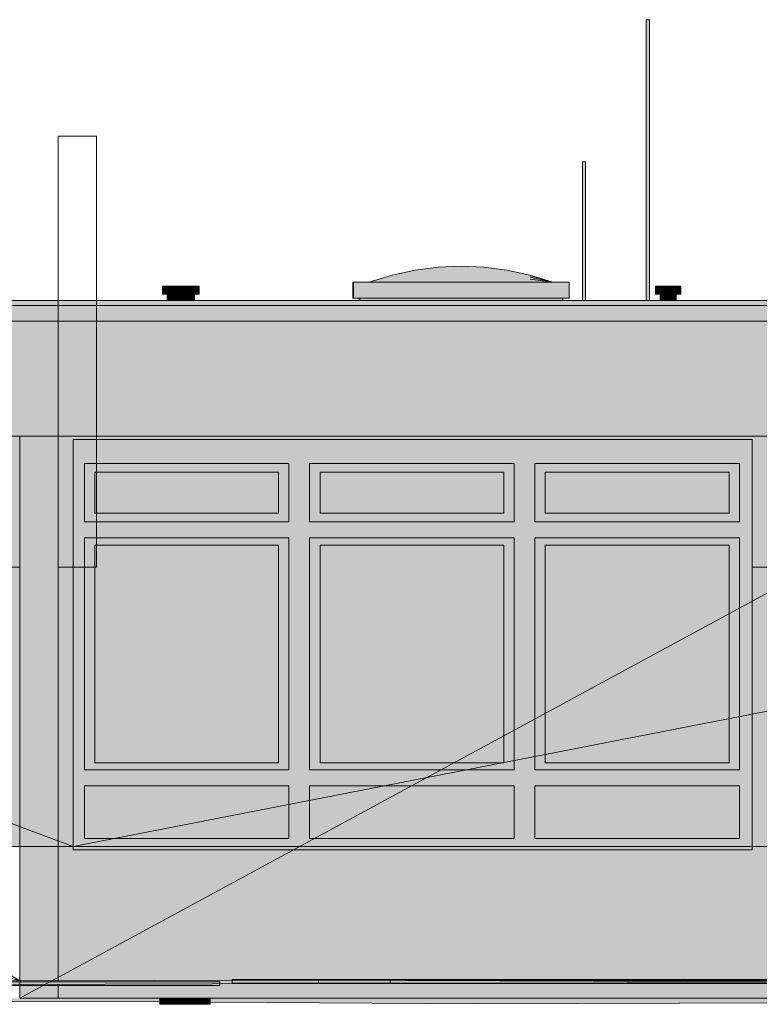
# Model space of a CAD drawing. Header units: metres. Extents: x 0 to 0.84, y 0 to 0.297.
# Tile 38 of 51: x 0.704 to 0.713, y 0.238 to 0.251. Entities that reach past the tile are written whole.
import ezdxf

# ---------------------------------------------------------------- set-up
doc = ezdxf.new("R2010")
doc.units = ezdxf.units.M
doc.header["$XCLIPFRAME"] = 2
doc.layers.add('Standard', color=7, linetype='Continuous', lineweight=25)
picture_1 = doc.add_image_def('image1.jpg', size_in_pixel=(1024, 1024))
picture_2 = doc.add_image_def('image3.jpg', size_in_pixel=(2048, 512))
picture_3 = doc.add_image_def('image5.jpg', size_in_pixel=(1024, 512))

msp = doc.modelspace()

# ---------------------------------------------------------------- hatches: boundary and pattern name
at = {"layer": 'Standard', "linetype": 'Continuous', "lineweight": 13, "true_color": 0xaaaaaa, "transparency": 33554687}
for points in [[(0.711431, 0.250633), (0.711428, 0.250633), (0.711428, 0.247115), (0.711431, 0.247115)], [(0.710632, 0.248853), (0.710629, 0.248853), (0.710629, 0.247115), (0.710632, 0.247115)], [(0.705372, 0.247295), (0.705372, 0.247195), (0.705394, 0.247195), (0.705394, 0.247295)], [(0.711542, 0.247295), (0.711542, 0.247195), (0.711564, 0.247195), (0.711564, 0.247295)], [(0.705445, 0.247195), (0.705432, 0.247195), (0.705432, 0.247115), (0.705445, 0.247115)], [(0.711616, 0.247195), (0.711602, 0.247195), (0.711602, 0.247115), (0.711616, 0.247115)], [(0.697372, 0.238582), (0.697344, 0.238532), (0.707334, 0.238561), (0.697778, 0.238583)], [(0.697778, 0.238583), (0.707334, 0.238561), (0.707238, 0.238601)], [(0.707238, 0.238601), (0.707334, 0.238561), (0.715335, 0.238576)], [(0.705339, 0.238375), (0.705339, 0.2383), (0.705361, 0.2383), (0.705361, 0.238375)], [(0.705361, 0.238375), (0.705361, 0.2383), (0.705412, 0.2383), (0.705412, 0.238375)], [(0.705412, 0.238375), (0.705412, 0.2383), (0.705487, 0.2383), (0.705487, 0.238375)], [(0.705487, 0.238375), (0.705487, 0.2383), (0.705578, 0.2383), (0.705578, 0.238375)], [(0.705578, 0.238375), (0.705578, 0.2383), (0.705676, 0.2383), (0.705676, 0.238375)], [(0.705676, 0.238375), (0.705676, 0.2383), (0.705772, 0.2383), (0.705772, 0.238375)], [(0.705772, 0.238375), (0.705772, 0.2383), (0.705856, 0.2383), (0.705856, 0.238375)], [(0.705856, 0.238375), (0.705856, 0.2383), (0.705921, 0.2383), (0.705921, 0.238375)], [(0.705921, 0.238375), (0.705921, 0.2383), (0.705959, 0.2383), (0.705959, 0.238375)], [(0.705959, 0.238375), (0.705959, 0.2383), (0.705967, 0.2383), (0.705967, 0.238375)], [(0.706699, 0.238334), (0.706686, 0.238324), (0.709302, 0.238308)], [(0.706699, 0.238334), (0.709302, 0.238308), (0.707564, 0.238375), (0.707366, 0.238375), (0.707362, 0.238375), (0.707342, 0.238375), (0.707322, 0.238375), (0.70732, 0.238375), (0.70732, 0.238375), (0.707315, 0.238375), (0.707314, 0.238375), (0.707302, 0.238375), (0.707301, 0.238375), (0.707297, 0.238375), (0.707294, 0.238375), (0.706787, 0.238375)], [(0.709302, 0.238308), (0.711985, 0.238375), (0.709927, 0.238375), (0.709909, 0.238375), (0.709907, 0.238375), (0.708587, 0.238375), (0.708559, 0.238375), (0.708126, 0.238375), (0.708119, 0.238375), (0.708087, 0.238375), (0.708082, 0.238375), (0.707766, 0.238375), (0.707746, 0.238375), (0.707564, 0.238375)], [(0.709302, 0.238308), (0.715513, 0.238375), (0.714574, 0.238375), (0.714564, 0.238375), (0.714332, 0.238375), (0.714324, 0.238375), (0.714322, 0.238375), (0.714163, 0.238375), (0.714143, 0.238375), (0.714142, 0.238375), (0.713073, 0.238375), (0.713072, 0.238375), (0.713068, 0.238375), (0.713062, 0.238375), (0.713053, 0.238375), (0.713042, 0.238375), (0.71303, 0.238375), (0.713016, 0.238375), (0.713, 0.238375), (0.712985, 0.238375), (0.712969, 0.238375), (0.712954, 0.238375), (0.712939, 0.238375), (0.712926, 0.238375), (0.712915, 0.238375), (0.712906, 0.238375), (0.712899, 0.238375), (0.712894, 0.238375), (0.712893, 0.238375), (0.712109, 0.238375), (0.712107, 0.238375), (0.712087, 0.238375), (0.711985, 0.238375)], [(0.709302, 0.238308), (0.71551, 0.238324), (0.716328, 0.238375), (0.715513, 0.238375)]]:
    msp.add_hatch(color=253, dxfattribs=at).paths.add_polyline_path(points)
at = {"layer": 'Standard', "linetype": 'Continuous', "lineweight": 13, "transparency": 33554687}
for color, points in [(253, [(0.711438, 0.250633), (0.711431, 0.250633), (0.711431, 0.247115), (0.711438, 0.247115)]), (253, [(0.710639, 0.248853), (0.710632, 0.248853), (0.710632, 0.247115), (0.710639, 0.247115)]), (253, [(0.705394, 0.247295), (0.705394, 0.247195), (0.705452, 0.247195), (0.705452, 0.247295)]), (253, [(0.711564, 0.247295), (0.711564, 0.247195), (0.711623, 0.247195), (0.711623, 0.247295)]), (253, [(0.705482, 0.247195), (0.705445, 0.247195), (0.705445, 0.247115), (0.705482, 0.247115)]), (7, [(0.705482, 0.247195), (0.705445, 0.247195), (0.705445, 0.24712), (0.705477, 0.24714), (0.705482, 0.247143)]), (7, [(0.705532, 0.247195), (0.705482, 0.247195), (0.705482, 0.247143), (0.705532, 0.247159)]), (7, [(0.705582, 0.247195), (0.705532, 0.247195), (0.705532, 0.247159), (0.705577, 0.247159), (0.705582, 0.247161)]), (7, [(0.705619, 0.247195), (0.705582, 0.247195), (0.705582, 0.247161), (0.705619, 0.247161)]), (7, [(0.705632, 0.247195), (0.705619, 0.247195), (0.705619, 0.247161), (0.705627, 0.247151), (0.705632, 0.247151)]), (7, [(0.705671, 0.247195), (0.705632, 0.247195), (0.705632, 0.247147), (0.705671, 0.247159)]), (7, [(0.705721, 0.247195), (0.705671, 0.247195), (0.705671, 0.247159), (0.705716, 0.247159), (0.705721, 0.247161)]), (7, [(0.705757, 0.247195), (0.705721, 0.247195), (0.705721, 0.247161), (0.705757, 0.247161)]), (7, [(0.705771, 0.247195), (0.705757, 0.247195), (0.705757, 0.247161), (0.705766, 0.247151), (0.705771, 0.247151)]), (253, [(0.711652, 0.247195), (0.711616, 0.247195), (0.711616, 0.247115), (0.711652, 0.247115)]), (7, [(0.711652, 0.247195), (0.711616, 0.247195), (0.711616, 0.24712), (0.711647, 0.24714), (0.711652, 0.247143)]), (7, [(0.711702, 0.247195), (0.711652, 0.247195), (0.711652, 0.247143), (0.711702, 0.247159)]), (7, [(0.711752, 0.247195), (0.711702, 0.247195), (0.711702, 0.247159), (0.711747, 0.247159), (0.711752, 0.247161)]), (7, [(0.711789, 0.247195), (0.711752, 0.247195), (0.711752, 0.247161), (0.711789, 0.247161)]), (7, [(0.711802, 0.247195), (0.711789, 0.247195), (0.711789, 0.247161), (0.711797, 0.247151), (0.711802, 0.247151)]), (7, [(0.704064, 0.245415), (0.703584, 0.245415), (0.703584, 0.243775), (0.704064, 0.243775)]), (7, [(0.704064, 0.245415), (0.703584, 0.245415), (0.703584, 0.245348), (0.704064, 0.24535)]), (7, [(0.704394, 0.245375), (0.704254, 0.245375), (0.704254, 0.243946), (0.704394, 0.243946)]), (7, [(0.707214, 0.245075), (0.706954, 0.245075), (0.706954, 0.24395), (0.707214, 0.243951)]), (7, [(0.710034, 0.245075), (0.709774, 0.245075), (0.709774, 0.243955), (0.710034, 0.243955)]), (7, [(0.704524, 0.244142), (0.704394, 0.244142), (0.704394, 0.243932), (0.704524, 0.243933)]), (7, [(0.706954, 0.241236), (0.706954, 0.244142), (0.706824, 0.244142), (0.706824, 0.243936), (0.70694, 0.243936), (0.70694, 0.241236)]), (7, [(0.707344, 0.244142), (0.707214, 0.244142), (0.707214, 0.243937), (0.707344, 0.243937)]), (7, [(0.709774, 0.241236), (0.709774, 0.244142), (0.709644, 0.244142), (0.709644, 0.24394), (0.70976, 0.243941), (0.70976, 0.241236)]), (7, [(0.710164, 0.244142), (0.710034, 0.244142), (0.710034, 0.243941), (0.710164, 0.243941)]), (7, [(0.712464, 0.244142), (0.712464, 0.243945), (0.71258, 0.243945), (0.71258, 0.241236), (0.712594, 0.241236), (0.712594, 0.244142)]), (7, [(0.706823, 0.241326), (0.706823, 0.244052), (0.704524, 0.244052), (0.704524, 0.243897), (0.706788, 0.243901), (0.706788, 0.241326)]), (7, [(0.709644, 0.241326), (0.709644, 0.244052), (0.707344, 0.244052), (0.707344, 0.243902), (0.709608, 0.243905), (0.709608, 0.241326)]), (7, [(0.712464, 0.241326), (0.712464, 0.244052), (0.710164, 0.244052), (0.710164, 0.243906), (0.712428, 0.243909), (0.712428, 0.241326)]), (7, [(0.706953, 0.240375), (0.706953, 0.241036), (0.704394, 0.241036), (0.704394, 0.241), (0.706918, 0.241), (0.706918, 0.240375)]), (7, [(0.709774, 0.240375), (0.709774, 0.241036), (0.707214, 0.241036), (0.707214, 0.241), (0.709738, 0.241), (0.709738, 0.240375)]), (7, [(0.712594, 0.240375), (0.712594, 0.241036), (0.710034, 0.241036), (0.710034, 0.241), (0.712558, 0.241), (0.712558, 0.240375)]), (7, [(0.706245, 0.238563), (0.697778, 0.238583), (0.697372, 0.238582), (0.697347, 0.238537)]), (7, [(0.707323, 0.238565), (0.707238, 0.238601), (0.697778, 0.238583), (0.706245, 0.238563)]), (7, [(0.703584, 0.238375), (0.704064, 0.238375), (0.704064, 0.238551), (0.703584, 0.23855)]), (7, [(0.708221, 0.238562), (0.715335, 0.238576), (0.707238, 0.238601), (0.707323, 0.238565)])]:
    msp.add_hatch(color=color, dxfattribs=at).paths.add_polyline_path(points)
at = {"layer": 'Standard', "linetype": 'Continuous', "lineweight": 13, "true_color": 0xbababa, "transparency": 33554687}
for points in [[(0.711448, 0.250633), (0.711438, 0.250633), (0.711438, 0.247115), (0.711448, 0.247115)], [(0.710649, 0.248853), (0.710639, 0.248853), (0.710639, 0.247115), (0.710649, 0.247115)], [(0.705452, 0.247295), (0.705452, 0.247195), (0.705533, 0.247195), (0.705533, 0.247295)], [(0.711623, 0.247295), (0.711623, 0.247195), (0.711703, 0.247195), (0.711703, 0.247295)], [(0.705532, 0.247195), (0.705482, 0.247195), (0.705482, 0.247115), (0.705532, 0.247115)], [(0.705671, 0.247195), (0.705632, 0.247195), (0.705632, 0.247115), (0.705671, 0.247115)], [(0.711702, 0.247195), (0.711652, 0.247195), (0.711652, 0.247115), (0.711702, 0.247115)]]:
    msp.add_hatch(color=9, dxfattribs=at).paths.add_polyline_path(points)
at = {"layer": 'Standard', "linetype": 'Continuous', "lineweight": 13, "true_color": 0xc2c2c2, "transparency": 33554687}
for points in [[(0.711458, 0.250633), (0.711448, 0.250633), (0.711448, 0.247115), (0.711458, 0.247115)], [(0.710659, 0.248853), (0.710649, 0.248853), (0.710649, 0.247115), (0.710659, 0.247115)], [(0.705533, 0.247295), (0.705533, 0.247195), (0.705612, 0.247195), (0.705612, 0.247295)], [(0.705751, 0.247195), (0.705751, 0.247295), (0.705692, 0.247295), (0.705692, 0.247195)], [(0.711703, 0.247295), (0.711703, 0.247195), (0.711783, 0.247195), (0.711783, 0.247295)], [(0.705582, 0.247195), (0.705532, 0.247195), (0.705532, 0.247115), (0.705582, 0.247115)], [(0.705721, 0.247195), (0.705671, 0.247195), (0.705671, 0.247115), (0.705721, 0.247115)], [(0.711752, 0.247195), (0.711702, 0.247195), (0.711702, 0.247115), (0.711752, 0.247115)]]:
    msp.add_hatch(color=9, dxfattribs=at).paths.add_polyline_path(points)
at = {"layer": 'Standard', "linetype": 'Continuous', "lineweight": 13, "true_color": 0xc3c3c3, "transparency": 33554687}
for points in [[(0.711466, 0.250633), (0.711458, 0.250633), (0.711458, 0.247115), (0.711466, 0.247115)], [(0.710667, 0.248853), (0.710659, 0.248853), (0.710659, 0.247115), (0.710667, 0.247115)], [(0.705612, 0.247295), (0.705612, 0.247195), (0.705671, 0.247195), (0.705671, 0.247295)], [(0.705751, 0.247295), (0.705751, 0.247195), (0.70581, 0.247195), (0.70581, 0.247295)], [(0.711783, 0.247295), (0.711783, 0.247195), (0.711841, 0.247195), (0.711841, 0.247295)], [(0.705619, 0.247195), (0.705582, 0.247195), (0.705582, 0.247115), (0.705619, 0.247115)], [(0.705757, 0.247195), (0.705721, 0.247195), (0.705721, 0.247115), (0.705757, 0.247115)], [(0.711789, 0.247195), (0.711752, 0.247195), (0.711752, 0.247115), (0.711789, 0.247115)]]:
    msp.add_hatch(color=9, dxfattribs=at).paths.add_polyline_path(points)
at = {"layer": 'Standard', "linetype": 'Continuous', "lineweight": 13, "true_color": 0xbdbdbd, "transparency": 33554687}
for points in [[(0.711468, 0.250633), (0.711466, 0.250633), (0.711466, 0.247115), (0.711468, 0.247115)], [(0.710669, 0.248853), (0.710667, 0.248853), (0.710667, 0.247115), (0.710669, 0.247115)], [(0.705671, 0.247295), (0.705671, 0.247195), (0.705692, 0.247195), (0.705692, 0.247295)], [(0.70581, 0.247295), (0.70581, 0.247195), (0.705831, 0.247195), (0.705831, 0.247295)], [(0.711841, 0.247295), (0.711841, 0.247195), (0.711862, 0.247195), (0.711862, 0.247295)], [(0.705632, 0.247195), (0.705619, 0.247195), (0.705619, 0.247115), (0.705632, 0.247115)], [(0.705771, 0.247195), (0.705757, 0.247195), (0.705757, 0.247115), (0.705771, 0.247115)], [(0.711802, 0.247195), (0.711789, 0.247195), (0.711789, 0.247115), (0.711802, 0.247115)]]:
    msp.add_hatch(color=9, dxfattribs=at).paths.add_polyline_path(points)
at = {"layer": 'Standard', "linetype": 'Continuous', "lineweight": 13, "true_color": 0xcbe0e9, "transparency": 33554687}
for points in [[(0.708821, 0.247532), (0.708534, 0.247495), (0.708822, 0.247521)], [(0.708535, 0.247485), (0.708247, 0.247427), (0.708535, 0.247457)], [(0.708248, 0.24741), (0.708535, 0.247457), (0.708247, 0.247427)], [(0.708535, 0.247485), (0.708822, 0.247521), (0.708534, 0.247495)]]:
    msp.add_hatch(color=254, dxfattribs=at).paths.add_polyline_path(points)
at = {"layer": 'Standard', "linetype": 'Continuous', "lineweight": 13, "true_color": 0xcce1ea, "transparency": 33554687}
for points in [[(0.709109, 0.247545), (0.708821, 0.247532), (0.70911, 0.247532)], [(0.708822, 0.247521), (0.70911, 0.247532), (0.708821, 0.247532)]]:
    msp.add_hatch(color=254, dxfattribs=at).paths.add_polyline_path(points)
at = {"layer": 'Standard', "linetype": 'Continuous', "lineweight": 13, "true_color": 0xcee4ed, "transparency": 33554687}
for points in [[(0.70911, 0.247532), (0.708822, 0.247521), (0.70911, 0.247495)], [(0.709396, 0.247532), (0.709397, 0.247521), (0.709684, 0.247495)], [(0.708823, 0.247485), (0.708535, 0.247457), (0.708824, 0.247427)], [(0.708536, 0.24741), (0.708824, 0.247427), (0.708535, 0.247457)], [(0.708823, 0.247485), (0.70911, 0.247495), (0.708822, 0.247521)], [(0.709685, 0.247485), (0.709684, 0.247495), (0.709397, 0.247521)], [(0.70825, 0.247345), (0.708537, 0.247345), (0.708249, 0.247383)], [(0.709975, 0.247345), (0.709974, 0.247383), (0.709687, 0.247345)]]:
    msp.add_hatch(color=254, dxfattribs=at).paths.add_polyline_path(points)
at = {"layer": 'Standard', "linetype": 'Continuous', "lineweight": 13, "true_color": 0xcde3ec, "transparency": 33554687}
for points in [[(0.709109, 0.247545), (0.70911, 0.247532), (0.709396, 0.247532)], [(0.709397, 0.247521), (0.709396, 0.247532), (0.70911, 0.247532)]]:
    msp.add_hatch(color=254, dxfattribs=at).paths.add_polyline_path(points)
at = {"layer": 'Standard', "linetype": 'Continuous', "lineweight": 13, "true_color": 0xcfe5ee, "transparency": 33554687}
for points in [[(0.70911, 0.247532), (0.70911, 0.247495), (0.709397, 0.247521)], [(0.708536, 0.24741), (0.708249, 0.247383), (0.708537, 0.247345)], [(0.709398, 0.247485), (0.709397, 0.247521), (0.70911, 0.247495)], [(0.709972, 0.247427), (0.709971, 0.247432), (0.709685, 0.247485)], [(0.709974, 0.247383), (0.709973, 0.24741), (0.709686, 0.24741)]]:
    msp.add_hatch(color=254, dxfattribs=at).paths.add_polyline_path(points)
at = {"layer": 'Standard', "linetype": 'Continuous', "lineweight": 13, "true_color": 0xc6dbe4, "transparency": 33554687}
for points in [[(0.708246, 0.247432), (0.707959, 0.247345), (0.708247, 0.247427)], [(0.70796, 0.247345), (0.708247, 0.247427), (0.707959, 0.247345)], [(0.707958, 0.247345), (0.707959, 0.247345), (0.707971, 0.247348)]]:
    msp.add_hatch(color=254, dxfattribs=at).paths.add_polyline_path(points)
at = {"layer": 'Standard', "linetype": 'Continuous', "lineweight": 13, "true_color": 0xc8dde6, "transparency": 33554687}
msp.add_hatch(color=254, dxfattribs=at).paths.add_polyline_path([(0.708247, 0.247427), (0.70796, 0.247345), (0.708248, 0.24741)])
at = {"layer": 'Standard', "linetype": 'Continuous', "lineweight": 13, "true_color": 0xcadfe8, "transparency": 33554687}
msp.add_hatch(color=254, dxfattribs=at).paths.add_polyline_path([(0.708248, 0.24741), (0.70796, 0.247345), (0.708249, 0.247383)])
at = {"layer": 'Standard', "linetype": 'Continuous', "lineweight": 13, "true_color": 0xc7dce5, "transparency": 33554687}
for points in [[(0.70796, 0.247345), (0.708248, 0.24741), (0.70796, 0.247345)], [(0.707957, 0.247345), (0.707958, 0.247345), (0.707961, 0.247346)]]:
    msp.add_hatch(color=254, dxfattribs=at).paths.add_polyline_path(points)
at = {"layer": 'Standard', "linetype": 'Continuous', "lineweight": 13, "true_color": 0xc9dee7, "transparency": 33554687}
for points in [[(0.708534, 0.247495), (0.708246, 0.247432), (0.708535, 0.247485)], [(0.708247, 0.247427), (0.708535, 0.247485), (0.708246, 0.247432)], [(0.707956, 0.247345), (0.707957, 0.247345), (0.707959, 0.247345), (0.707959, 0.247345)], [(0.707961, 0.247345), (0.708249, 0.247383), (0.70796, 0.247345)]]:
    msp.add_hatch(color=254, dxfattribs=at).paths.add_polyline_path(points)
at = {"layer": 'Standard', "linetype": 'Continuous', "lineweight": 13, "true_color": 0xcde2eb, "transparency": 33554687}
for points in [[(0.708535, 0.247457), (0.708248, 0.24741), (0.708536, 0.24741)], [(0.708249, 0.247383), (0.708536, 0.24741), (0.708248, 0.24741)], [(0.708822, 0.247521), (0.708535, 0.247485), (0.708823, 0.247485)], [(0.708535, 0.247457), (0.708823, 0.247485), (0.708535, 0.247485)], [(0.708249, 0.247383), (0.707961, 0.247345), (0.70825, 0.247345)]]:
    msp.add_hatch(color=254, dxfattribs=at).paths.add_polyline_path(points)
at = {"layer": 'Standard', "linetype": 'Continuous', "lineweight": 13, "true_color": 0xd1e7f0, "transparency": 33554687}
for points in [[(0.708824, 0.247427), (0.708536, 0.24741), (0.708825, 0.247345)], [(0.708537, 0.247345), (0.708825, 0.247345), (0.708536, 0.24741)], [(0.70911, 0.247495), (0.709111, 0.247432), (0.709398, 0.247485)], [(0.709399, 0.247427), (0.709398, 0.247485), (0.709111, 0.247432)], [(0.709687, 0.247345), (0.709686, 0.24741), (0.7094, 0.247345)], [(0.709685, 0.247485), (0.709685, 0.247457), (0.709972, 0.247427)], [(0.709972, 0.247427), (0.709973, 0.24741), (0.710256, 0.247346)], [(0.709974, 0.247383), (0.709975, 0.247345), (0.710261, 0.247345)]]:
    msp.add_hatch(color=254, dxfattribs=at).paths.add_polyline_path(points)
at = {"layer": 'Standard', "linetype": 'Continuous', "lineweight": 13, "true_color": 0xd0e6ef, "transparency": 33554687}
for points in [[(0.70911, 0.247495), (0.708823, 0.247485), (0.709111, 0.247432)], [(0.708824, 0.247427), (0.709111, 0.247432), (0.708823, 0.247485)], [(0.709397, 0.247521), (0.709398, 0.247485), (0.709685, 0.247485)], [(0.709685, 0.247457), (0.709685, 0.247485), (0.709398, 0.247485)], [(0.709686, 0.24741), (0.709685, 0.247457), (0.709399, 0.247427)], [(0.709684, 0.247495), (0.709685, 0.247485), (0.709971, 0.247432)], [(0.709973, 0.24741), (0.709972, 0.247427), (0.709685, 0.247457)], [(0.709971, 0.247432), (0.709972, 0.247427), (0.710247, 0.247348)]]:
    msp.add_hatch(color=254, dxfattribs=at).paths.add_polyline_path(points)
at = {"layer": 'Standard', "linetype": 'Continuous', "lineweight": 13, "true_color": 0xd2e8f1, "transparency": 33554687}
for points in [[(0.709111, 0.247432), (0.708824, 0.247427), (0.709112, 0.247345)], [(0.708825, 0.247345), (0.709112, 0.247345), (0.708824, 0.247427)], [(0.7094, 0.247345), (0.709399, 0.247427), (0.709112, 0.247345)], [(0.709398, 0.247485), (0.709399, 0.247427), (0.709685, 0.247457)], [(0.709685, 0.247457), (0.709686, 0.24741), (0.709973, 0.24741)], [(0.709686, 0.24741), (0.709687, 0.247345), (0.709974, 0.247383)], [(0.709973, 0.24741), (0.709974, 0.247383), (0.710259, 0.247345)]]:
    msp.add_hatch(color=254, dxfattribs=at).paths.add_polyline_path(points)
at = {"layer": 'Standard', "linetype": 'Continuous', "lineweight": 13, "true_color": 0xd3e9f2, "transparency": 33554687}
for points in [[(0.709111, 0.247432), (0.709112, 0.247345), (0.709399, 0.247427)], [(0.709399, 0.247427), (0.7094, 0.247345), (0.709686, 0.24741)], [(0.706823, 0.241326), (0.706823, 0.244052), (0.704524, 0.244052), (0.704524, 0.241326)], [(0.709644, 0.241326), (0.709644, 0.244052), (0.707344, 0.244052), (0.707344, 0.241326)], [(0.712464, 0.241326), (0.712464, 0.244052), (0.710164, 0.244052), (0.710164, 0.241326)], [(0.706953, 0.240375), (0.706953, 0.241036), (0.704394, 0.241036), (0.704394, 0.240375)], [(0.709774, 0.240375), (0.709774, 0.241036), (0.707214, 0.241036), (0.707214, 0.240375)], [(0.712594, 0.240375), (0.712594, 0.241036), (0.710034, 0.241036), (0.710034, 0.240375)]]:
    msp.add_hatch(color=254, dxfattribs=at).paths.add_polyline_path(points)
at = {"layer": 'Standard', "linetype": 'Continuous', "lineweight": 13, "true_color": 0xd8d8d8, "transparency": 33554687}
for points in [[(0.707763, 0.247345), (0.707755, 0.247345), (0.707755, 0.247145), (0.707763, 0.247145)], [(0.707842, 0.247145), (0.707835, 0.247145), (0.707835, 0.247115), (0.707842, 0.247115)], [(0.710382, 0.247145), (0.707842, 0.247145), (0.707842, 0.247115), (0.710382, 0.247115)], [(0.712594, 0.245075), (0.712594, 0.245375), (0.704394, 0.245375), (0.704394, 0.245075)], [(0.704524, 0.245075), (0.704394, 0.245075), (0.704394, 0.244342), (0.704524, 0.244342)], [(0.706824, 0.244965), (0.706824, 0.245075), (0.704524, 0.245075), (0.704524, 0.244965)], [(0.706824, 0.245075), (0.706824, 0.244342), (0.706954, 0.244342), (0.706954, 0.245075)], [(0.707344, 0.245075), (0.707214, 0.245075), (0.707214, 0.244342), (0.707344, 0.244342)], [(0.709644, 0.244965), (0.709644, 0.245075), (0.707344, 0.245075), (0.707344, 0.244965)], [(0.709644, 0.245075), (0.709644, 0.244342), (0.709774, 0.244342), (0.709774, 0.245075)], [(0.710164, 0.245075), (0.710034, 0.245075), (0.710034, 0.244342), (0.710164, 0.244342)], [(0.712464, 0.244965), (0.712464, 0.245075), (0.710164, 0.245075), (0.710164, 0.244965)], [(0.712464, 0.245075), (0.712464, 0.244342), (0.712594, 0.244342), (0.712594, 0.245075)], [(0.712464, 0.244965), (0.712464, 0.244965), (0.712464, 0.244452), (0.712464, 0.244452)], [(0.706824, 0.244452), (0.704524, 0.244452), (0.704524, 0.244342), (0.706824, 0.244342)], [(0.709644, 0.244452), (0.707344, 0.244452), (0.707344, 0.244342), (0.709644, 0.244342)], [(0.712464, 0.244452), (0.710164, 0.244452), (0.710164, 0.244342), (0.712464, 0.244342)], [(0.706954, 0.244142), (0.706954, 0.244342), (0.704394, 0.244342), (0.704394, 0.244142)], [(0.709774, 0.244142), (0.709774, 0.244342), (0.707214, 0.244342), (0.707214, 0.244142)], [(0.712594, 0.244142), (0.712594, 0.244342), (0.710034, 0.244342), (0.710034, 0.244142)], [(0.706824, 0.244052), (0.706824, 0.244142), (0.704524, 0.244142), (0.704524, 0.244052)], [(0.709644, 0.244052), (0.709644, 0.244142), (0.707344, 0.244142), (0.707344, 0.244052)], [(0.712464, 0.244052), (0.712464, 0.244142), (0.710164, 0.244142), (0.710164, 0.244052)], [(0.712464, 0.241326), (0.712464, 0.244052), (0.712464, 0.244052), (0.712464, 0.241326)], [(0.706954, 0.240375), (0.706954, 0.241036), (0.706953, 0.241036), (0.706953, 0.240375)]]:
    msp.add_hatch(color=254, dxfattribs=at).paths.add_polyline_path(points)
at = {"layer": 'Standard', "linetype": 'Continuous', "lineweight": 13, "true_color": 0xf3f3f3, "transparency": 33554687}
for points in [[(0.710463, 0.247345), (0.707763, 0.247345), (0.707763, 0.247145), (0.710463, 0.247145)], [(0.723015, 0.246915), (0.722647, 0.246915), (0.722647, 0.246855), (0.684874, 0.246855), (0.684874, 0.246315), (0.723015, 0.246315)], [(0.723015, 0.246315), (0.684874, 0.246315), (0.684874, 0.245415), (0.723015, 0.245415)], [(0.704394, 0.240235), (0.704394, 0.245375), (0.704254, 0.245375), (0.704254, 0.240275), (0.704254, 0.240235)], [(0.712754, 0.240235), (0.712754, 0.245375), (0.712594, 0.245375), (0.712594, 0.240235)], [(0.707214, 0.240375), (0.707214, 0.245075), (0.706954, 0.245075), (0.706954, 0.240375)], [(0.710034, 0.240375), (0.710034, 0.245075), (0.709774, 0.245075), (0.709774, 0.240375)], [(0.704394, 0.241236), (0.704524, 0.241236), (0.704524, 0.244142), (0.704394, 0.244142)], [(0.706824, 0.241236), (0.706954, 0.241236), (0.706954, 0.244142), (0.706824, 0.244142)], [(0.707214, 0.241236), (0.707344, 0.241236), (0.707344, 0.244142), (0.707214, 0.244142)], [(0.709644, 0.241236), (0.709774, 0.241236), (0.709774, 0.244142), (0.709644, 0.244142)], [(0.710164, 0.244142), (0.710034, 0.244142), (0.710034, 0.241236), (0.710164, 0.241236)], [(0.712464, 0.244142), (0.712464, 0.241236), (0.712594, 0.241236), (0.712594, 0.244142)], [(0.706954, 0.241036), (0.706954, 0.241236), (0.704394, 0.241236), (0.704394, 0.241036)], [(0.706824, 0.241326), (0.704524, 0.241326), (0.704524, 0.241236), (0.706824, 0.241236)], [(0.709774, 0.241036), (0.709774, 0.241236), (0.707214, 0.241236), (0.707214, 0.241036)], [(0.709644, 0.241326), (0.707344, 0.241326), (0.707344, 0.241236), (0.709644, 0.241236)], [(0.712594, 0.241036), (0.712594, 0.241236), (0.710034, 0.241236), (0.710034, 0.241036)], [(0.712464, 0.241326), (0.710164, 0.241326), (0.710164, 0.241236), (0.712464, 0.241236)], [(0.712594, 0.240235), (0.712594, 0.240375), (0.704394, 0.240375), (0.704394, 0.240235)]]:
    msp.add_hatch(color=7, dxfattribs=at).paths.add_polyline_path(points)
at = {"layer": 'Standard', "linetype": 'Continuous', "lineweight": 13, "true_color": 0xd1d1d1, "transparency": 33554687}
msp.add_hatch(color=254, dxfattribs=at).paths.add_polyline_path([(0.684408, 0.247115), (0.684408, 0.246855), (0.722647, 0.246855), (0.722647, 0.247115)])
at = {"layer": 'Standard', "linetype": 'Continuous', "lineweight": 13, "transparency": 33554687}
h = msp.add_hatch(color=7, dxfattribs=at)
h.paths.add_polyline_path([(0.723015, 0.246915), (0.722647, 0.246915), (0.722647, 0.246887), (0.722987, 0.246887), (0.722987, 0.246827), (0.723015, 0.246827)])
h.paths.add_polyline_path([(0.722647, 0.246855), (0.684874, 0.246855), (0.684874, 0.246813), (0.722619, 0.246827)])
h = msp.add_hatch(color=7, dxfattribs=at)
h.paths.add_polyline_path([(0.694074, 0.245415), (0.694074, 0.243775), (0.694915, 0.243775), (0.694915, 0.245375), (0.703415, 0.245375), (0.703415, 0.243775), (0.703584, 0.243775), (0.703584, 0.245415)])
h.paths.add_polyline_path([(0.704254, 0.243775), (0.704254, 0.245375), (0.712754, 0.245375), (0.712754, 0.243775), (0.713536, 0.243775), (0.713536, 0.245375), (0.722074, 0.245375), (0.722074, 0.243775), (0.722184, 0.243775), (0.722184, 0.245415), (0.704064, 0.245415), (0.704064, 0.243775)])
h = msp.add_hatch(color=7, dxfattribs=at)
h.paths.add_polyline_path([(0.694074, 0.245415), (0.694074, 0.243931), (0.694915, 0.243932), (0.694915, 0.245375), (0.703415, 0.245375), (0.703415, 0.243775), (0.703584, 0.243775), (0.703584, 0.245415)])
h.paths.add_polyline_path([(0.704254, 0.245375), (0.712754, 0.245375), (0.712754, 0.243959), (0.713536, 0.243961), (0.713536, 0.245375), (0.722074, 0.245375), (0.722074, 0.243775), (0.722184, 0.243775), (0.722184, 0.245415), (0.704064, 0.245415), (0.704064, 0.243946), (0.704254, 0.243946)])
h = msp.add_hatch(color=7, dxfattribs=at)
h.paths.add_polyline_path([(0.712754, 0.240235), (0.712754, 0.240275), (0.71274, 0.240261), (0.71274, 0.240235)])
h.paths.add_polyline_path([(0.712754, 0.245375), (0.712594, 0.245375), (0.712594, 0.243959), (0.712754, 0.243959)])
at = {"layer": 'Standard', "linetype": 'Continuous', "lineweight": 13, "true_color": 0xd8d8d8, "transparency": 33554687}
h = msp.add_hatch(color=254, dxfattribs=at)
h.paths.add_polyline_path([(0.709774, 0.240375), (0.709774, 0.241036), (0.709774, 0.241036), (0.709774, 0.240375)])
h.paths.add_polyline_path([(0.709774, 0.245075), (0.709774, 0.245075), (0.709774, 0.244342), (0.709774, 0.244342)])
h.paths.add_polyline_path([(0.709774, 0.241236), (0.709774, 0.241236), (0.709774, 0.244142), (0.709774, 0.244142)])
at = {"layer": 'Standard', "linetype": 'Continuous', "lineweight": 13, "true_color": 0xbbcfd7, "transparency": 33554687}
for points in [[(0.706823, 0.244452), (0.706823, 0.244965), (0.704524, 0.244965), (0.704524, 0.244452)], [(0.709644, 0.244452), (0.709644, 0.244965), (0.707344, 0.244965), (0.707344, 0.244452)], [(0.712464, 0.244452), (0.712464, 0.244965), (0.710164, 0.244965), (0.710164, 0.244452)]]:
    msp.add_hatch(color=9, dxfattribs=at).paths.add_polyline_path(points)
at = {"layer": 'Standard', "linetype": 'Continuous', "lineweight": 13, "true_color": 0xd8d8d8, "transparency": 33554687}
msp.add_hatch(color=254, dxfattribs=at).paths.add_polyline_path([(0.712594, 0.240375), (0.712594, 0.241036), (0.712594, 0.240375), (0.712594, 0.244142)], flags=16)
at = {"layer": 'Standard', "linetype": 'Continuous', "lineweight": 13, "transparency": 33554687}
h = msp.add_hatch(color=7, dxfattribs=at)
h.paths.add_polyline_path([(0.685354, 0.243775), (0.685344, 0.243775), (0.685344, 0.240275), (0.685354, 0.240275)])
h.paths.add_polyline_path([(0.694915, 0.243775), (0.694074, 0.243775), (0.694074, 0.240275), (0.694915, 0.240275)])
h.paths.add_polyline_path([(0.704254, 0.240275), (0.704254, 0.243775), (0.704064, 0.243775), (0.704064, 0.240275)])
h.paths.add_polyline_path([(0.722184, 0.243775), (0.722074, 0.243775), (0.722074, 0.240275), (0.722184, 0.240275)])
h.paths.add_polyline_path([(0.713536, 0.243775), (0.712754, 0.243775), (0.712754, 0.240275), (0.713536, 0.240275)])
h.paths.add_polyline_path([(0.713536, 0.243775), (0.703584, 0.238375), (0.703584, 0.23855), (0.703584, 0.238375)], flags=16)
h.paths.add_polyline_path([(0.703584, 0.238594), (0.703584, 0.243775), (0.703415, 0.243775), (0.703415, 0.240275), (0.703584, 0.240275), (0.703584, 0.238594), (0.694915, 0.243775)])
h = msp.add_hatch(color=7, dxfattribs=at)
h.paths.add_polyline_path([(0.722184, 0.243775), (0.722074, 0.243775), (0.722074, 0.240275), (0.722184, 0.240275)])
h.paths.add_polyline_path([(0.722184, 0.243775), (0.703584, 0.238375), (0.703584, 0.23855), (0.703584, 0.238375)], flags=16)
h.paths.add_polyline_path([(0.703584, 0.238594), (0.703584, 0.243775), (0.703415, 0.243775), (0.703415, 0.240275), (0.703584, 0.240275), (0.703584, 0.238594), (0.722184, 0.243775)])
h = msp.add_hatch(color=7, dxfattribs=at)
h.paths.add_polyline_path([(0.704064, 0.243775), (0.703584, 0.243775), (0.703584, 0.238594), (0.704064, 0.238595)])
h.paths.add_polyline_path([(0.703584, 0.238375), (0.704064, 0.238375), (0.704064, 0.238551), (0.703584, 0.23855)])
h = msp.add_hatch(color=7, dxfattribs=at)
h.paths.add_polyline_path([(0.722184, 0.238375), (0.722184, 0.238578), (0.722184, 0.238571), (0.722146, 0.238571), (0.716204, 0.238579), (0.715335, 0.238576), (0.708221, 0.238562), (0.707334, 0.238561), (0.704064, 0.238551), (0.704064, 0.238375)])
h.paths.add_polyline_path([(0.722184, 0.23863), (0.722184, 0.240275), (0.722074, 0.240275), (0.722074, 0.240235), (0.713536, 0.240235), (0.713536, 0.240275), (0.712754, 0.240275), (0.712754, 0.240235), (0.704254, 0.240235), (0.704254, 0.240275), (0.704064, 0.240275), (0.704064, 0.238595), (0.707238, 0.238601), (0.7097, 0.238594), (0.717348, 0.238601), (0.719983, 0.238605)])
h = msp.add_hatch(color=7, dxfattribs=at)
h.paths.add_polyline_path([(0.722184, 0.238375), (0.722184, 0.238578), (0.722184, 0.238571), (0.722146, 0.238571), (0.716204, 0.238579), (0.715335, 0.238576), (0.708221, 0.238562), (0.707334, 0.238561), (0.704064, 0.238551), (0.704064, 0.238375)])
h.paths.add_polyline_path([(0.722184, 0.23863), (0.722184, 0.240275), (0.722074, 0.240275), (0.722074, 0.240235), (0.720814, 0.240235), (0.720814, 0.238614)])
at = {"layer": 'Standard', "linetype": 'Continuous', "lineweight": 13, "true_color": 0x474747, "transparency": 33554687}
for points in [[(0.697344, 0.238532), (0.707334, 0.238561), (0.706245, 0.238563), (0.697347, 0.238537)], [(0.707334, 0.238561), (0.707323, 0.238565), (0.706245, 0.238563)], [(0.707334, 0.238561), (0.708221, 0.238562), (0.707323, 0.238565)], [(0.706699, 0.238334), (0.706686, 0.238324), (0.709302, 0.238308)], [(0.706699, 0.238334), (0.709302, 0.238308), (0.707564, 0.238375), (0.706787, 0.238375)], [(0.709302, 0.238308), (0.711985, 0.238375), (0.707564, 0.238375)], [(0.709302, 0.238308), (0.715513, 0.238375), (0.711985, 0.238375)], [(0.709302, 0.238308), (0.71551, 0.238324), (0.716328, 0.238375), (0.715513, 0.238375)]]:
    msp.add_hatch(color=49, dxfattribs=at).paths.add_polyline_path(points)
at = {"layer": 'Standard', "linetype": 'Continuous', "lineweight": 13, "true_color": 0xb9b9b9, "transparency": 33554687}
msp.add_hatch(color=9, dxfattribs=at).paths.add_polyline_path([(0.717348, 0.238601), (0.7097, 0.238594), (0.712933, 0.238583)])
at = {"layer": 'Standard', "linetype": 'Continuous', "lineweight": 13, "true_color": 0x4d4d4d, "transparency": 33554687}
msp.add_hatch(color=251, dxfattribs=at).paths.add_polyline_path([(0.717348, 0.238601), (0.7097, 0.238594), (0.712933, 0.238583)])
at = {"layer": 'Standard', "linetype": 'Continuous', "lineweight": 13, "true_color": 0xaaaaaa, "transparency": 33554687}
h = msp.add_hatch(color=253, dxfattribs=at)
h.paths.add_polyline_path([(0.702346, 0.23837), (0.701237, 0.238366), (0.701237, 0.238344), (0.705339, 0.238329), (0.705339, 0.238338)])
h.paths.add_polyline_path([(0.706686, 0.238324), (0.705967, 0.238331), (0.705967, 0.238326)])
h.paths.add_polyline_path([(0.698252, 0.238355), (0.700293, 0.238347), (0.700293, 0.238363)])
at = {"layer": 'Standard', "linetype": 'Continuous', "lineweight": 13, "true_color": 0x474747, "transparency": 33554687}
h = msp.add_hatch(color=49, dxfattribs=at)
h.paths.add_polyline_path([(0.702346, 0.23837), (0.701237, 0.238366), (0.701237, 0.238344), (0.705339, 0.238329), (0.705339, 0.238338)])
h.paths.add_polyline_path([(0.706686, 0.238324), (0.705967, 0.238331), (0.705967, 0.238326)])
h.paths.add_polyline_path([(0.698252, 0.238355), (0.700293, 0.238347), (0.700293, 0.238363)])
at = {"layer": 'Standard', "linetype": 'Continuous', "lineweight": 13, "true_color": 0xaaaaaa, "transparency": 33554687}
h = msp.add_hatch(color=253, dxfattribs=at)
h.paths.add_polyline_path([(0.702346, 0.23837), (0.705339, 0.238345), (0.705339, 0.238375), (0.704196, 0.238375), (0.704186, 0.238375), (0.704182, 0.238375), (0.704162, 0.238375), (0.704161, 0.238375), (0.704161, 0.238375), (0.70416, 0.238375), (0.704129, 0.238375), (0.704122, 0.238375), (0.704109, 0.238375), (0.704108, 0.238375), (0.704102, 0.238375), (0.704102, 0.238375), (0.704094, 0.238375), (0.704085, 0.238375), (0.704065, 0.238375), (0.704064, 0.238375), (0.704064, 0.238375), (0.704058, 0.238375), (0.704038, 0.238375), (0.703771, 0.238375), (0.70377, 0.238375), (0.703766, 0.238375), (0.70376, 0.238375), (0.703751, 0.238375), (0.70374, 0.238375), (0.703727, 0.238375), (0.703713, 0.238375), (0.703698, 0.238375), (0.703682, 0.238375), (0.703677, 0.238375), (0.703667, 0.238375), (0.703658, 0.238375), (0.703651, 0.238375), (0.703637, 0.238375), (0.703624, 0.238375), (0.703613, 0.238375), (0.703603, 0.238375), (0.703596, 0.238375), (0.703592, 0.238375), (0.70359, 0.238375), (0.703584, 0.238375), (0.702989, 0.238375)])
h.paths.add_polyline_path([(0.706699, 0.238334), (0.706787, 0.238375), (0.705986, 0.238375), (0.705984, 0.238375), (0.705976, 0.238375), (0.705967, 0.238375), (0.705967, 0.23834)])
at = {"layer": 'Standard', "linetype": 'Continuous', "lineweight": 13, "true_color": 0x474747, "transparency": 33554687}
h = msp.add_hatch(color=49, dxfattribs=at)
h.paths.add_polyline_path([(0.702346, 0.23837), (0.705339, 0.238345), (0.705339, 0.238375), (0.704064, 0.238375), (0.704064, 0.238375), (0.703584, 0.238375), (0.702989, 0.238375)])
h.paths.add_polyline_path([(0.706699, 0.238334), (0.706787, 0.238375), (0.705967, 0.238375), (0.705967, 0.23834)])
at = {"layer": 'Standard', "linetype": 'Continuous', "lineweight": 13, "true_color": 0xaaaaaa, "transparency": 33554687}
h = msp.add_hatch(color=253, dxfattribs=at)
h.paths.add_polyline_path([(0.706699, 0.238334), (0.705967, 0.23834), (0.705967, 0.238331), (0.706686, 0.238324)])
h.paths.add_polyline_path([(0.702346, 0.23837), (0.705339, 0.238338), (0.705339, 0.238345)])
at = {"layer": 'Standard', "linetype": 'Continuous', "lineweight": 13, "true_color": 0x474747, "transparency": 33554687}
h = msp.add_hatch(color=49, dxfattribs=at)
h.paths.add_polyline_path([(0.706699, 0.238334), (0.705967, 0.23834), (0.705967, 0.238331), (0.706686, 0.238324)])
h.paths.add_polyline_path([(0.702346, 0.23837), (0.705339, 0.238338), (0.705339, 0.238345)])

# ---------------------------------------------------------------- linework, layer by layer
at = {"layer": 'Standard', "color": 7, "linetype": 'Continuous', "lineweight": 13, "transparency": 33554687}
for p, q in [((0.711428, 0.250633), (0.711428, 0.247115)), ((0.711428, 0.250633), (0.711431, 0.250633)), ((0.711431, 0.250633), (0.711438, 0.250633)), ((0.711438, 0.250633), (0.711448, 0.250633)), ((0.711448, 0.250633), (0.711458, 0.250633)), ((0.711458, 0.250633), (0.711466, 0.250633)), ((0.711466, 0.250633), (0.711468, 0.250633)), ((0.711468, 0.250633), (0.711468, 0.247115)), ((0.710629, 0.247115), (0.710629, 0.248853)), ((0.710632, 0.248853), (0.710629, 0.248853)), ((0.710639, 0.248853), (0.710632, 0.248853)), ((0.710649, 0.248853), (0.710639, 0.248853)), ((0.710659, 0.248853), (0.710649, 0.248853)), ((0.710667, 0.248853), (0.710659, 0.248853)), ((0.710669, 0.248853), (0.710667, 0.248853)), ((0.710669, 0.247115), (0.710669, 0.248853)), ((0.708534, 0.247495), (0.708821, 0.247532)), ((0.708821, 0.247532), (0.709109, 0.247545)), ((0.709109, 0.247545), (0.709396, 0.247532)), ((0.709396, 0.247532), (0.709684, 0.247495)), ((0.707959, 0.247345), (0.708246, 0.247432)), ((0.708246, 0.247432), (0.708534, 0.247495)), ((0.709684, 0.247495), (0.709971, 0.247432)), ((0.709971, 0.247432), (0.710247, 0.247348)), ((0.710256, 0.247346), (0.709972, 0.247427)), ((0.710259, 0.247345), (0.709973, 0.24741)), ((0.705372, 0.247295), (0.705372, 0.247195)), ((0.705394, 0.247295), (0.705372, 0.247295)), ((0.705452, 0.247295), (0.705394, 0.247295)), ((0.705533, 0.247295), (0.705452, 0.247295)), ((0.705612, 0.247295), (0.705533, 0.247295)), ((0.705671, 0.247295), (0.705612, 0.247295)), ((0.705692, 0.247295), (0.705671, 0.247295)), ((0.705751, 0.247295), (0.705692, 0.247295)), ((0.705692, 0.247295), (0.705692, 0.247195)), ((0.70581, 0.247295), (0.705751, 0.247295)), ((0.705831, 0.247295), (0.70581, 0.247295)), ((0.705831, 0.247295), (0.705831, 0.247195)), ((0.707755, 0.247145), (0.707755, 0.247345)), ((0.707763, 0.247345), (0.707755, 0.247345)), ((0.707763, 0.247345), (0.707763, 0.247145)), ((0.710463, 0.247345), (0.707763, 0.247345)), ((0.707956, 0.247345), (0.707958, 0.247345)), ((0.707957, 0.247345), (0.707961, 0.247346)), ((0.707958, 0.247345), (0.707971, 0.247348)), ((0.709974, 0.247383), (0.710261, 0.247345)), ((0.710463, 0.247345), (0.710463, 0.247145)), ((0.711542, 0.247295), (0.711542, 0.247195)), ((0.711564, 0.247295), (0.711542, 0.247295)), ((0.711623, 0.247295), (0.711564, 0.247295)), ((0.711703, 0.247295), (0.711623, 0.247295)), ((0.711783, 0.247295), (0.711703, 0.247295)), ((0.711841, 0.247295), (0.711783, 0.247295)), ((0.711862, 0.247295), (0.711841, 0.247295)), ((0.711862, 0.247295), (0.711862, 0.247195)), ((0.705394, 0.247195), (0.705372, 0.247195)), ((0.705452, 0.247195), (0.705394, 0.247195)), ((0.705432, 0.247115), (0.705432, 0.247195)), ((0.705533, 0.247195), (0.705452, 0.247195)), ((0.705612, 0.247195), (0.705533, 0.247195)), ((0.705671, 0.247195), (0.705612, 0.247195)), ((0.705632, 0.247115), (0.705632, 0.247195)), ((0.705692, 0.247195), (0.705671, 0.247195)), ((0.705751, 0.247195), (0.705692, 0.247195)), ((0.70581, 0.247195), (0.705751, 0.247195)), ((0.705771, 0.247115), (0.705771, 0.247195)), ((0.705831, 0.247195), (0.70581, 0.247195)), ((0.711564, 0.247195), (0.711542, 0.247195)), ((0.711623, 0.247195), (0.711564, 0.247195)), ((0.711602, 0.247115), (0.711602, 0.247195)), ((0.711703, 0.247195), (0.711623, 0.247195)), ((0.711783, 0.247195), (0.711703, 0.247195)), ((0.711841, 0.247195), (0.711783, 0.247195)), ((0.711802, 0.247115), (0.711802, 0.247195)), ((0.711862, 0.247195), (0.711841, 0.247195)), ((0.684408, 0.247115), (0.722647, 0.247115)), ((0.707755, 0.247145), (0.707763, 0.247145)), ((0.707763, 0.247145), (0.710463, 0.247145)), ((0.707835, 0.247145), (0.707835, 0.247115)), ((0.707842, 0.247145), (0.707842, 0.247115)), ((0.710382, 0.247145), (0.710382, 0.247115)), ((0.722647, 0.246855), (0.684408, 0.246855)), ((0.723015, 0.245415), (0.684874, 0.245415)), ((0.703584, 0.243775), (0.703584, 0.245415)), ((0.704064, 0.243775), (0.704064, 0.245415)), ((0.704254, 0.240275), (0.704254, 0.245375)), ((0.704254, 0.245375), (0.704394, 0.245375)), ((0.704254, 0.243775), (0.704254, 0.245375)), ((0.704254, 0.245375), (0.712754, 0.245375)), ((0.704394, 0.245375), (0.712594, 0.245375)), ((0.712594, 0.245375), (0.712754, 0.245375)), ((0.712754, 0.245375), (0.712754, 0.240275)), ((0.712754, 0.245375), (0.712754, 0.243775)), ((0.706954, 0.245075), (0.704394, 0.245075)), ((0.704394, 0.245075), (0.704394, 0.244342)), ((0.706954, 0.244342), (0.706954, 0.245075)), ((0.706954, 0.244342), (0.706954, 0.245075)), ((0.707214, 0.245075), (0.707214, 0.244342)), ((0.709774, 0.245075), (0.707214, 0.245075)), ((0.709774, 0.244342), (0.709774, 0.245075)), ((0.709774, 0.244342), (0.709774, 0.245075)), ((0.710034, 0.245075), (0.710034, 0.244342)), ((0.712594, 0.245075), (0.710034, 0.245075)), ((0.712594, 0.244342), (0.712594, 0.245075)), ((0.712594, 0.244342), (0.712594, 0.245075)), ((0.706824, 0.244965), (0.704524, 0.244965)), ((0.704524, 0.244965), (0.704524, 0.244452)), ((0.706823, 0.244452), (0.706823, 0.244965)), ((0.706824, 0.244452), (0.706824, 0.244965)), ((0.709644, 0.244965), (0.707344, 0.244965)), ((0.707344, 0.244965), (0.707344, 0.244452)), ((0.709644, 0.244452), (0.709644, 0.244965)), ((0.709644, 0.244452), (0.709644, 0.244965)), ((0.712464, 0.244965), (0.710164, 0.244965)), ((0.710164, 0.244965), (0.710164, 0.244452)), ((0.712464, 0.244452), (0.712464, 0.244965)), ((0.712464, 0.244452), (0.712464, 0.244965)), ((0.704524, 0.244452), (0.706824, 0.244452)), ((0.707344, 0.244452), (0.709644, 0.244452)), ((0.710164, 0.244452), (0.712464, 0.244452)), ((0.704394, 0.244342), (0.706954, 0.244342)), ((0.707214, 0.244342), (0.709774, 0.244342)), ((0.710034, 0.244342), (0.712594, 0.244342)), ((0.706954, 0.244142), (0.704394, 0.244142)), ((0.704394, 0.244142), (0.704394, 0.241236)), ((0.706954, 0.241236), (0.706954, 0.244142)), ((0.706954, 0.241236), (0.706954, 0.244142)), ((0.709774, 0.244142), (0.707214, 0.244142)), ((0.707214, 0.244142), (0.707214, 0.241236)), ((0.709774, 0.241236), (0.709774, 0.244142)), ((0.709774, 0.241236), (0.709774, 0.244142)), ((0.712594, 0.244142), (0.710034, 0.244142)), ((0.710034, 0.244142), (0.710034, 0.241236)), ((0.712594, 0.241236), (0.712594, 0.244142)), ((0.712594, 0.241236), (0.712594, 0.244142)), ((0.706824, 0.244052), (0.704524, 0.244052)), ((0.704524, 0.244052), (0.704524, 0.241326)), ((0.706823, 0.241326), (0.706823, 0.244052)), ((0.706824, 0.241326), (0.706824, 0.244052)), ((0.709644, 0.244052), (0.707344, 0.244052)), ((0.707344, 0.244052), (0.707344, 0.241326)), ((0.709644, 0.241326), (0.709644, 0.244052)), ((0.709644, 0.241326), (0.709644, 0.244052)), ((0.712464, 0.244052), (0.710164, 0.244052)), ((0.710164, 0.244052), (0.710164, 0.241326)), ((0.712464, 0.241326), (0.712464, 0.244052)), ((0.712464, 0.241326), (0.712464, 0.244052)), ((0.703584, 0.238594), (0.703584, 0.243775)), ((0.703584, 0.243775), (0.703584, 0.243775)), ((0.703584, 0.243775), (0.703584, 0.243775)), ((0.704064, 0.238595), (0.704064, 0.243775)), ((0.704254, 0.240275), (0.704254, 0.243775)), ((0.712754, 0.243775), (0.712754, 0.240275)), ((0.704394, 0.241236), (0.706954, 0.241236)), ((0.704524, 0.241326), (0.706824, 0.241326)), ((0.707214, 0.241236), (0.709774, 0.241236)), ((0.707344, 0.241326), (0.709644, 0.241326)), ((0.710034, 0.241236), (0.712594, 0.241236)), ((0.710164, 0.241326), (0.712464, 0.241326)), ((0.706954, 0.241036), (0.704394, 0.241036)), ((0.704394, 0.241036), (0.704394, 0.240375)), ((0.706953, 0.240375), (0.706953, 0.241036)), ((0.706954, 0.240375), (0.706954, 0.241036)), ((0.709774, 0.241036), (0.707214, 0.241036)), ((0.707214, 0.241036), (0.707214, 0.240375)), ((0.709774, 0.240375), (0.709774, 0.241036)), ((0.709774, 0.240375), (0.709774, 0.241036)), ((0.712594, 0.241036), (0.710034, 0.241036)), ((0.710034, 0.241036), (0.710034, 0.240375)), ((0.712594, 0.240375), (0.712594, 0.241036)), ((0.712594, 0.240375), (0.712594, 0.241036)), ((0.704394, 0.240375), (0.706954, 0.240375)), ((0.707214, 0.240375), (0.709774, 0.240375)), ((0.710034, 0.240375), (0.712594, 0.240375)), ((0.704254, 0.240275), (0.704064, 0.240275)), ((0.704254, 0.240235), (0.704254, 0.240275)), ((0.712754, 0.240275), (0.712754, 0.240235)), ((0.712754, 0.240275), (0.712754, 0.240235)), ((0.712754, 0.240235), (0.712754, 0.240275)), ((0.712754, 0.240275), (0.712754, 0.240275)), ((0.712754, 0.240275), (0.712754, 0.240235)), ((0.713536, 0.240275), (0.712754, 0.240275)), ((0.712754, 0.240235), (0.704254, 0.240235)), ((0.697344, 0.238532), (0.707334, 0.238561)), ((0.707334, 0.238561), (0.697344, 0.238532)), ((0.707238, 0.238601), (0.697778, 0.238583)), ((0.707238, 0.238601), (0.697778, 0.238583)), ((0.703584, 0.238375), (0.703584, 0.23855)), ((0.704064, 0.238375), (0.704064, 0.238551)), ((0.715335, 0.238576), (0.707238, 0.238601)), ((0.715335, 0.238576), (0.707238, 0.238601)), ((0.707334, 0.238561), (0.715335, 0.238576)), ((0.708221, 0.238562), (0.707334, 0.238561)), ((0.715335, 0.238576), (0.708221, 0.238562)), ((0.7097, 0.238594), (0.717348, 0.238601)), ((0.717348, 0.238601), (0.7097, 0.238594)), ((0.701237, 0.238344), (0.705339, 0.238329)), ((0.701237, 0.238344), (0.705339, 0.238329)), ((0.703584, 0.238375), (0.703584, 0.238375)), ((0.703584, 0.238375), (0.704064, 0.238375)), ((0.704064, 0.238375), (0.722184, 0.238375)), ((0.705339, 0.2383), (0.705339, 0.238375)), ((0.705361, 0.2383), (0.705339, 0.2383)), ((0.705412, 0.2383), (0.705361, 0.2383)), ((0.705487, 0.2383), (0.705412, 0.2383)), ((0.705578, 0.2383), (0.705487, 0.2383)), ((0.705676, 0.2383), (0.705578, 0.2383)), ((0.705772, 0.2383), (0.705676, 0.2383)), ((0.705856, 0.2383), (0.705772, 0.2383)), ((0.705921, 0.2383), (0.705856, 0.2383)), ((0.705959, 0.2383), (0.705921, 0.2383)), ((0.705967, 0.2383), (0.705959, 0.2383)), ((0.705967, 0.2383), (0.705967, 0.238375)), ((0.705967, 0.238326), (0.706686, 0.238324)), ((0.705967, 0.238326), (0.706686, 0.238324)), ((0.706686, 0.238324), (0.709302, 0.238308)), ((0.706686, 0.238324), (0.709302, 0.238308)), ((0.71551, 0.238324), (0.709302, 0.238308)), ((0.71551, 0.238324), (0.709302, 0.238308))]:
    msp.add_line(p, q, dxfattribs=at)

# ---------------------------------------------------------------- pictures from other files: only their frames are drawn
image = msp.add_image(picture_2, insert=(0.704064, 0.243775), size_in_units=(0.00048, 0.0054), dxfattribs=at)
image = msp.add_image(picture_2, insert=(0.694074, 0.245415), size_in_units=(0.02811, 0.00164), dxfattribs=at)
image = msp.add_image(picture_2, insert=(0.704064, 0.245415), size_in_units=(0.00048, 0.00164), dxfattribs=at)
at = {"layer": 'Standard', "color": 254, "linetype": 'Continuous', "lineweight": 13, "transparency": 33554687}
image = msp.add_image(picture_2, insert=(0.685354, 0.243775), size_in_units=(0.03684, 0.0054), dxfattribs=at)
image.set_boundary_path([(-0.5, 511.5), (-1.02, 511.5), (-1.02, 843.35), (-0.5, 843.35), (-0.5, 511.5), (1012.97, 1002.71), (1012.97, 511.5), (1003.58, 511.5), (1003.58, 843.35), (1012.97, 843.35), (1012.97, 1002.71), (531.05, 511.5), (484.26, 511.5), (484.26, 843.35), (531.05, 843.35), (531.05, 511.5), (1050.19, 843.35), (1050.19, 511.5), (1039.66, 511.5), (1039.66, 843.35), (1050.19, 843.35), (2046.98, 511.5), (2040.84, 511.5), (2040.84, 843.35), (2046.98, 843.35), (2046.98, 511.5), (1566.22, 511.5), (1522.73, 511.5), (1522.73, 843.35), (1566.22, 843.35), (1566.22, 511.5), (1012.97, 1023.5), (1012.97, 1006.93), (1012.97, 1023.5), (1566.22, 511.5), (2046.98, 511.5), (1050.19, 843.35), (531.05, 511.5), (1012.97, 1002.71), (-0.5, 511.5)])
at = {"layer": 'Standard', "color": 7, "linetype": 'Continuous', "lineweight": 13, "transparency": 33554687}
image = msp.add_image(picture_3, insert=(0.703584, 0.238375), size_in_units=(0.01824, 0.0019), dxfattribs=at)
image = msp.add_image(picture_3, insert=(0.712754, 0.240235), size_in_units=(0.0000000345, 0.00004), dxfattribs=at)
image = msp.add_image(picture_1, insert=(0.697347, 0.238537), size_in_units=(0.008744, 0.0000455), dxfattribs=at)
image = msp.add_image(picture_1, insert=(0.706244, 0.238563), size_in_units=(0.008897, 0.000046), dxfattribs=at)
image = msp.add_image(picture_1, insert=(0.707323, 0.238565), size_in_units=(0.009546, 0.0000383), dxfattribs=at)
image = msp.add_image(picture_1, insert=(0.708221, 0.238562), size_in_units=(0.008097, 0.0000391), dxfattribs=at)

doc.saveas('drawing.dxf')
